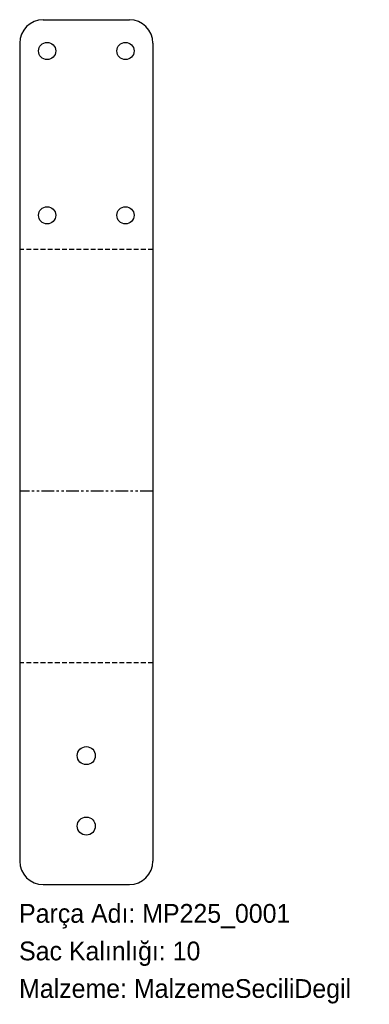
# Model space of a CAD drawing. Header units: millimetres. Extents: x 0 to 224, y -76 to 553.
import ezdxf

# ---------------------------------------------------------------- set-up
doc = ezdxf.new("R2010")
doc.units = ezdxf.units.MM
for name, pattern in [('SLD-İki-Kısa-Kesik-Çizgili-Uzun-Kesik-Çizgi', [15.748, 8.128, -1.524, 1.524, -1.524, 1.524, -1.524]), ('SLD-Katı', [0]), ('SLD-Kesik', [4.572, 3.048, -1.524]), ('SLD-Sürekli', [0])]:
    doc.linetypes.add(name, pattern=pattern)
doc.layers.add('METIN', color=96, linetype='SLD-Katı')
doc.styles.add('SLDTEXTSTYLE0', font='ARIAL.TTF', dxfattribs={"width": 0.948, "bigfont": 'bigfont'})
doc.styles.add('SLDTEXTSTYLE1', font='ARIAL.TTF', dxfattribs={"width": 0.948})

msp = doc.modelspace()

# ---------------------------------------------------------------- linework, layer by layer
at = {"color": 7, "linetype": 'SLD-Sürekli', "lineweight": 25}
for p, q in [((15.4, 553.04), (70.4, 553.04)), ((0.4, 538.04), (0.4, 15.4)), ((85.4, 538.04), (85.4, 15.4)), ((15.4, 0.4), (70.4, 0.4))]:
    msp.add_line(p, q, dxfattribs=at)
at = {"color": 7, "linetype": 'SLD-Kesik'}
for p, q in [((85.4, 406.26), (0.4, 406.26)), ((85.4, 142.18), (0.4, 142.18))]:
    msp.add_line(p, q, dxfattribs=at)
at = {"color": 7, "linetype": 'SLD-İki-Kısa-Kesik-Çizgili-Uzun-Kesik-Çizgi'}
msp.add_line((85.4, 251.84), (0.4, 251.84), dxfattribs=at)
at = {"color": 7, "linetype": 'SLD-Sürekli', "lineweight": 25}
for centre, radius in [((17.9, 533.04), 5.5), ((67.9, 533.04), 5.5), ((17.9, 428.04), 5.5), ((67.9, 428.04), 5.5), ((42.9, 82.76), 5.75), ((42.9, 37.76), 5.75)]:
    msp.add_circle(centre, radius, dxfattribs=at)
for centre, start, end in [((15.4, 538.04), 90, 180), ((70.4, 538.04), 0, 90), ((15.4, 15.4), 180, 270), ((70.4, 15.4), 270, 0)]:
    msp.add_arc(centre, 15, start, end, dxfattribs=at)

# ---------------------------------------------------------------- texts
at = {"layer": 'METIN', "char_height": 12, "attachment_point": 1}
for s, insert, style in [('Parça Adı: MP225_0001', (0, -12.03), 'SLDTEXTSTYLE0'), ('Sac Kalınlığı: 10', (0, -36.03), 'SLDTEXTSTYLE0'), ('Malzeme: MalzemeSeciliDegil', (0, -60.03), 'SLDTEXTSTYLE1')]:
    msp.add_mtext(s, dxfattribs=dict(at, insert=insert, style=style))

doc.saveas('drawing.dxf')
